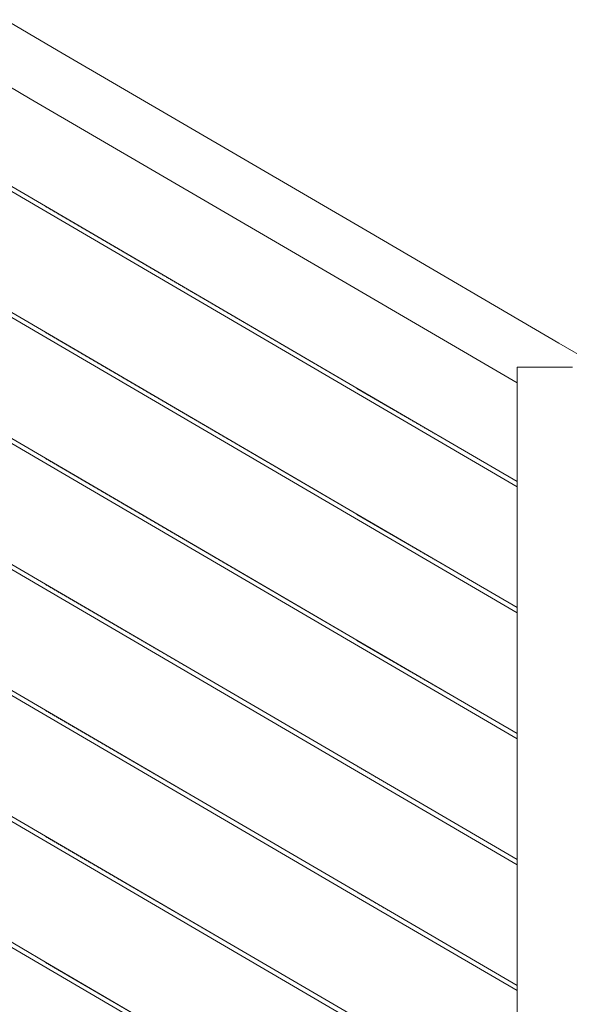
# Model space of a CAD drawing. Header units: millimetres. Extents: x -101298 to -58298, y 45839 to 66839.
# Tile 52 of 124: x -83509 to -83015, y 54715 to 55601. Entities that reach past the tile are written whole.
import ezdxf

# ---------------------------------------------------------------- set-up
doc = ezdxf.new("R2010")
doc.units = ezdxf.units.MM
doc.header["$MEASUREMENT"] = 0
doc.linetypes.add('Wipeout_Contour', pattern=[1000, 0, -1000])
doc.layers.add('Nowe_Konstrukcja - Schody', color=7, linetype='Continuous')
doc.layers.add('Nowe_Konstrukcja - Ściany zew', color=7, linetype='Continuous')
doc.layers.add('Nowe_Konstrukcja - Schody_Nr_pióra__101', color=250, linetype='Continuous', lineweight=13, true_color=0x333333)

msp = doc.modelspace()

# ---------------------------------------------------------------- wipeouts: each hides what was drawn before it
at = {"color": 254, "linetype": 'Wipeout_Contour', "lineweight": 0, "ltscale": 299263.062605}
msp.add_wipeout([(-83032.44, 55296.49), (-83037.26, 55288.23), (-83018.3, 55288.23)], dxfattribs=at).dxf.layer = 'Nowe_Konstrukcja - Schody'
at = {"color": 254, "linetype": 'Wipeout_Contour', "lineweight": 0, "ltscale": 3609907.870501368}
msp.add_wipeout([(-84577.26, 55341.39), (-84638.23, 55305.76), (-84607.26, 55305.76), (-84607.26, 55245.76), (-84637.26, 55245.76), (-84637.26, 55142.13), (-84327.26, 55142.13), (-84327.26, 55082.13), (-84357.26, 55082.13), (-84357.26, 54978.49), (-84047.26, 54978.49), (-84047.26, 54918.49), (-84077.26, 54918.49), (-84077.26, 54814.85), (-83767.26, 54814.85), (-83767.26, 54754.85), (-83797.26, 54754.85), (-83797.26, 54651.22), (-83487.26, 54651.22), (-83487.26, 54591.22), (-83517.26, 54591.22), (-83517.26, 54487.58), (-83207.26, 54487.58), (-83207.26, 54427.58), (-83237.26, 54427.58), (-83237.26, 54323.95), (-83062.26, 54323.95), (-83062.26, 54500.53), (-83488.27, 54749.49), (-83768.27, 54913.13), (-83962.26, 55026.5), (-83962.26, 54814.86), (-84012.26, 54814.86), (-84012.26, 55055.72), (-84328.27, 55240.4), (-84539.17, 55363.65)], dxfattribs=at).dxf.layer = 'Nowe_Konstrukcja - Ściany zew'

# ---------------------------------------------------------------- next in the draw order: wipeouts: each hides what was drawn before it
at = {"color": 254, "linetype": 'Wipeout_Contour', "lineweight": 0, "ltscale": 698006.177791}
msp.add_wipeout([(-83032.44, 55296.49), (-83018.3, 55288.23), (-83012.26, 55288.23), (-83012.26, 55284.7), (-82922.44, 55232.21), (-82918.34, 55239.21), (-83028.34, 55303.49)], dxfattribs=at).dxf.layer = 'Nowe_Konstrukcja - Schody'
at = {"color": 254, "linetype": 'Wipeout_Contour', "lineweight": 0, "ltscale": 800720.237651}
msp.add_wipeout([(-83962.26, 55257.8), (-83766.25, 55143.25), (-83486.25, 54979.61), (-83062.26, 54731.83), (-83062.26, 54840.53), (-83488.27, 55089.49), (-83768.27, 55253.13), (-83962.26, 55366.5)], dxfattribs=at).dxf.layer = 'Nowe_Konstrukcja - Ściany zew'

# ---------------------------------------------------------------- next in the draw order: wipeouts: each hides what was drawn before it
at = {"color": 254, "linetype": 'Wipeout_Contour', "lineweight": 0, "ltscale": 398788.758682}
msp.add_wipeout([(-82918.34, 55239.21), (-82915.61, 55243.89), (-83025.61, 55308.17), (-83028.34, 55303.49)], dxfattribs=at).dxf.layer = 'Nowe_Konstrukcja - Schody'
at = {"color": 254, "linetype": 'Wipeout_Contour', "lineweight": 0, "ltscale": 902972.924659}
msp.add_wipeout([(-83957.39, 55703.65), (-83962.26, 55700.8), (-83962.26, 55597.8), (-83766.25, 55483.25), (-83486.25, 55319.61), (-83062.26, 55071.83), (-83062.26, 55180.53), (-83488.27, 55429.49), (-83768.27, 55593.13)], dxfattribs=at).dxf.layer = 'Nowe_Konstrukcja - Ściany zew'

# ---------------------------------------------------------------- next in the draw order: wipeouts: each hides what was drawn before it
at = {"color": 254, "linetype": 'Wipeout_Contour', "lineweight": 0, "ltscale": 398789.619064}
msp.add_wipeout([(-82915.61, 55243.89), (-82914.65, 55245.53), (-83024.65, 55309.82), (-83025.61, 55308.17)], dxfattribs=at).dxf.layer = 'Nowe_Konstrukcja - Schody'
at = {"color": 254, "linetype": 'Wipeout_Contour', "lineweight": 0, "ltscale": 1001311.384778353}
msp.add_wipeout([(-83962.26, 55593.17), (-83962.26, 55484.47), (-83766.25, 55369.92), (-83486.25, 55206.28), (-83206.25, 55042.64), (-83062.26, 54958.49), (-83062.26, 55067.19), (-83208.27, 55152.52), (-83488.27, 55316.16), (-83768.27, 55479.8)], dxfattribs=at).dxf.layer = 'Nowe_Konstrukcja - Ściany zew'

# ---------------------------------------------------------------- next in the draw order: wipeouts: each hides what was drawn before it
at = {"color": 254, "linetype": 'Wipeout_Contour', "lineweight": 0, "ltscale": 899301.103644}
msp.add_wipeout([(-83962.26, 55139.83), (-83962.26, 55031.13), (-83766.25, 54916.58), (-83486.25, 54752.95), (-83062.26, 54505.16), (-83062.26, 54613.86), (-83208.27, 54699.19), (-83488.27, 54862.83), (-83768.27, 55026.46)], dxfattribs=at).dxf.layer = 'Nowe_Konstrukcja - Ściany zew'

# ---------------------------------------------------------------- next in the draw order: wipeouts: each hides what was drawn before it
at = {"color": 254, "linetype": 'Wipeout_Contour', "lineweight": 0, "ltscale": 801219.564267}
msp.add_wipeout([(-83768.27, 55366.46), (-83962.26, 55479.83), (-83962.26, 55371.13), (-83766.25, 55256.58), (-83486.25, 55092.95), (-83062.26, 54845.16), (-83062.26, 54953.86), (-83488.27, 55202.83)], dxfattribs=at).dxf.layer = 'Nowe_Konstrukcja - Ściany zew'

# ---------------------------------------------------------------- next in the draw order: wipeouts: each hides what was drawn before it
at = {"color": 254, "linetype": 'Wipeout_Contour', "lineweight": 0, "ltscale": 800221.626856}
msp.add_wipeout([(-83768.27, 55139.8), (-83962.26, 55253.17), (-83962.26, 55144.47), (-83766.25, 55029.92), (-83486.25, 54866.28), (-83062.26, 54618.49), (-83062.26, 54727.19), (-83488.27, 54976.16)], dxfattribs=at).dxf.layer = 'Nowe_Konstrukcja - Ściany zew'

# ---------------------------------------------------------------- next in the draw order: wipeouts: each hides what was drawn before it
at = {"color": 254, "linetype": 'Wipeout_Contour', "lineweight": 0, "ltscale": 398707.753269}
msp.add_wipeout([(-83208.27, 54585.86), (-83207.98, 54586.36), (-83487.98, 54750), (-83488.27, 54749.49)], dxfattribs=at).dxf.layer = 'Nowe_Konstrukcja - Schody'
at = {"color": 254, "linetype": 'Wipeout_Contour', "lineweight": 0, "ltscale": 601068.340228}
msp.add_wipeout([(-83877.52, 55750.33), (-83953.43, 55705.97), (-83486.25, 55432.95), (-83206.25, 55269.31), (-83062.26, 55185.16), (-83062.26, 55273.89)], dxfattribs=at).dxf.layer = 'Nowe_Konstrukcja - Ściany zew'

# ---------------------------------------------------------------- next in the draw order: wipeouts: each hides what was drawn before it
at = {"color": 254, "linetype": 'Wipeout_Contour', "lineweight": 0, "ltscale": 399455.637339}
msp.add_wipeout([(-83219.88, 55366), (-83062.26, 55273.89), (-83062.26, 55276.09), (-83218.92, 55367.64)], dxfattribs=at).dxf.layer = 'Nowe_Konstrukcja - Schody'
at = {"color": 254, "linetype": 'Wipeout_Contour', "lineweight": 0, "ltscale": 398708.251758}
msp.add_wipeout([(-83207.26, 54587.58), (-83206.55, 54588.8), (-83486.55, 54752.44), (-83487.26, 54751.22)], dxfattribs=at).dxf.layer = 'Nowe_Konstrukcja - Schody'

# ---------------------------------------------------------------- next in the draw order: wipeouts: each hides what was drawn before it
at = {"color": 254, "linetype": 'Wipeout_Contour', "lineweight": 0, "ltscale": 399460.777503}
msp.add_wipeout([(-83218.92, 55367.64), (-83062.26, 55276.09), (-83062.26, 55282.37), (-83216.18, 55372.32)], dxfattribs=at).dxf.layer = 'Nowe_Konstrukcja - Schody'
at = {"color": 254, "linetype": 'Wipeout_Contour', "lineweight": 0, "ltscale": 398708.458279}
msp.add_wipeout([(-83206.55, 54588.8), (-83206.25, 54589.31), (-83486.25, 54752.95), (-83486.55, 54752.44)], dxfattribs=at).dxf.layer = 'Nowe_Konstrukcja - Schody'

# ---------------------------------------------------------------- next in the draw order: wipeouts: each hides what was drawn before it
at = {"color": 254, "linetype": 'Wipeout_Contour', "lineweight": 0, "ltscale": 499243.765089}
msp.add_wipeout([(-83216.18, 55372.32), (-83062.26, 55282.37), (-83062.26, 55288.23), (-83056.22, 55288.23), (-83212.09, 55379.32)], dxfattribs=at).dxf.layer = 'Nowe_Konstrukcja - Schody'
at = {"color": 254, "linetype": 'Wipeout_Contour', "lineweight": 0, "ltscale": 400003.269875}
msp.add_wipeout([(-83488.27, 54749.49), (-83487.98, 54750), (-83767.98, 54913.63), (-83768.27, 54913.13)], dxfattribs=at).dxf.layer = 'Nowe_Konstrukcja - Schody'

# ---------------------------------------------------------------- next in the draw order: wipeouts: each hides what was drawn before it
at = {"color": 254, "linetype": 'Wipeout_Contour', "lineweight": 0, "ltscale": 400466.538486}
msp.add_wipeout([(-83219.88, 55366), (-83218.92, 55367.64), (-83498.92, 55531.28), (-83499.88, 55529.63)], dxfattribs=at).dxf.layer = 'Nowe_Konstrukcja - Schody'
at = {"color": 254, "linetype": 'Wipeout_Contour', "lineweight": 0, "ltscale": 399446.59804}
msp.add_wipeout([(-83207.26, 55387.58), (-83212.09, 55379.32), (-83056.22, 55288.23), (-83037.26, 55288.23)], dxfattribs=at).dxf.layer = 'Nowe_Konstrukcja - Schody'
at = {"color": 254, "linetype": 'Wipeout_Contour', "lineweight": 0, "ltscale": 400003.766751}
msp.add_wipeout([(-83487.26, 54751.22), (-83486.55, 54752.44), (-83766.55, 54916.08), (-83767.26, 54914.86)], dxfattribs=at).dxf.layer = 'Nowe_Konstrukcja - Schody'

# ---------------------------------------------------------------- next in the draw order: wipeouts: each hides what was drawn before it
at = {"color": 254, "linetype": 'Wipeout_Contour', "lineweight": 0, "ltscale": 400467.38913}
msp.add_wipeout([(-83218.92, 55367.64), (-83216.18, 55372.32), (-83496.18, 55535.96), (-83498.92, 55531.28)], dxfattribs=at).dxf.layer = 'Nowe_Konstrukcja - Schody'
at = {"color": 254, "linetype": 'Wipeout_Contour', "lineweight": 0, "ltscale": 399432.605701}
msp.add_wipeout([(-83037.26, 55288.23), (-83032.44, 55296.49), (-83202.44, 55395.84), (-83207.26, 55387.58)], dxfattribs=at).dxf.layer = 'Nowe_Konstrukcja - Schody'
at = {"color": 254, "linetype": 'Wipeout_Contour', "lineweight": 0, "ltscale": 400003.972603}
msp.add_wipeout([(-83486.55, 54752.44), (-83486.25, 54752.95), (-83766.25, 54916.58), (-83766.55, 54916.08)], dxfattribs=at).dxf.layer = 'Nowe_Konstrukcja - Schody'

# ---------------------------------------------------------------- next in the draw order: wipeouts: each hides what was drawn before it
at = {"color": 254, "linetype": 'Wipeout_Contour', "lineweight": 0, "ltscale": 400468.962209}
msp.add_wipeout([(-83216.18, 55372.32), (-83212.09, 55379.32), (-83492.09, 55542.96), (-83496.18, 55535.96)], dxfattribs=at).dxf.layer = 'Nowe_Konstrukcja - Schody'
at = {"color": 254, "linetype": 'Wipeout_Contour', "lineweight": 0, "ltscale": 399434.67517}
msp.add_wipeout([(-83032.44, 55296.49), (-83028.34, 55303.49), (-83198.34, 55402.85), (-83202.44, 55395.84)], dxfattribs=at).dxf.layer = 'Nowe_Konstrukcja - Schody'
at = {"color": 254, "linetype": 'Wipeout_Contour', "lineweight": 0, "ltscale": 397976.017969}
msp.add_wipeout([(-83062.26, 55288.23), (-83062.26, 54323.95), (-83012.26, 54323.95), (-83012.26, 55288.23)], dxfattribs=at).dxf.layer = 'Nowe_Konstrukcja - Schody'
at = {"color": 254, "linetype": 'Wipeout_Contour', "lineweight": 0, "ltscale": 398956.564576}
msp.add_wipeout([(-83208.27, 54699.19), (-83207.98, 54699.7), (-83487.98, 54863.33), (-83488.27, 54862.83)], dxfattribs=at).dxf.layer = 'Nowe_Konstrukcja - Schody'

# ---------------------------------------------------------------- next in the draw order: linework, layer by layer
at = {"layer": 'Nowe_Konstrukcja - Schody_Nr_pióra__101', "color": 250, "linetype": 'Continuous', "lineweight": 13, "true_color": 0x333333}
msp.add_line((-83062.26, 55288.23), (-83012.26, 55288.23), dxfattribs=at)

# ---------------------------------------------------------------- next in the draw order: wipeouts: each hides what was drawn before it
at = {"color": 254, "linetype": 'Wipeout_Contour', "lineweight": 0, "ltscale": 401761.597129}
msp.add_wipeout([(-83499.88, 55529.63), (-83498.92, 55531.28), (-83778.92, 55694.91), (-83779.88, 55693.27)], dxfattribs=at).dxf.layer = 'Nowe_Konstrukcja - Schody'
at = {"color": 254, "linetype": 'Wipeout_Contour', "lineweight": 0, "ltscale": 400471.020144}
msp.add_wipeout([(-83212.09, 55379.32), (-83207.26, 55387.58), (-83487.26, 55551.22), (-83492.09, 55542.96)], dxfattribs=at).dxf.layer = 'Nowe_Konstrukcja - Schody'
at = {"color": 254, "linetype": 'Wipeout_Contour', "lineweight": 0, "ltscale": 399436.261075}
msp.add_wipeout([(-83028.34, 55303.49), (-83025.61, 55308.17), (-83195.61, 55407.52), (-83198.34, 55402.85)], dxfattribs=at).dxf.layer = 'Nowe_Konstrukcja - Schody'
at = {"color": 254, "linetype": 'Wipeout_Contour', "lineweight": 0, "ltscale": 398957.072228}
msp.add_wipeout([(-83207.26, 54700.92), (-83206.55, 54702.14), (-83486.55, 54865.77), (-83487.26, 54864.55)], dxfattribs=at).dxf.layer = 'Nowe_Konstrukcja - Schody'

# ---------------------------------------------------------------- next in the draw order: wipeouts: each hides what was drawn before it
at = {"color": 254, "linetype": 'Wipeout_Contour', "lineweight": 0, "ltscale": 401762.445032}
msp.add_wipeout([(-83498.92, 55531.28), (-83496.18, 55535.96), (-83776.18, 55699.59), (-83778.92, 55694.91)], dxfattribs=at).dxf.layer = 'Nowe_Konstrukcja - Schody'
at = {"color": 254, "linetype": 'Wipeout_Contour', "lineweight": 0, "ltscale": 400473.250983}
msp.add_wipeout([(-83207.26, 55387.58), (-83202.44, 55395.84), (-83482.44, 55559.48), (-83487.26, 55551.22)], dxfattribs=at).dxf.layer = 'Nowe_Konstrukcja - Schody'
at = {"color": 254, "linetype": 'Wipeout_Contour', "lineweight": 0, "ltscale": 399437.120063}
msp.add_wipeout([(-83025.61, 55308.17), (-83024.65, 55309.82), (-83194.65, 55409.17), (-83195.61, 55407.52)], dxfattribs=at).dxf.layer = 'Nowe_Konstrukcja - Schody'
at = {"color": 254, "linetype": 'Wipeout_Contour', "lineweight": 0, "ltscale": 398957.282544}
msp.add_wipeout([(-83206.55, 54702.14), (-83206.25, 54702.64), (-83486.25, 54866.28), (-83486.55, 54865.77)], dxfattribs=at).dxf.layer = 'Nowe_Konstrukcja - Schody'

# ---------------------------------------------------------------- next in the draw order: linework, layer by layer
at = {"layer": 'Nowe_Konstrukcja - Schody_Nr_pióra__101', "color": 250, "linetype": 'Continuous', "lineweight": 13, "true_color": 0x333333}
msp.add_line((-82914.65, 55245.53), (-83024.65, 55309.82), dxfattribs=at)

# ---------------------------------------------------------------- next in the draw order: wipeouts: each hides what was drawn before it
at = {"color": 254, "linetype": 'Wipeout_Contour', "lineweight": 0, "ltscale": 401764.013043}
msp.add_wipeout([(-83496.18, 55535.96), (-83492.09, 55542.96), (-83772.09, 55706.6), (-83776.18, 55699.59)], dxfattribs=at).dxf.layer = 'Nowe_Konstrukcja - Schody'
at = {"color": 254, "linetype": 'Wipeout_Contour', "lineweight": 0, "ltscale": 400475.315101}
msp.add_wipeout([(-83202.44, 55395.84), (-83198.34, 55402.85), (-83478.34, 55566.48), (-83482.44, 55559.48)], dxfattribs=at).dxf.layer = 'Nowe_Konstrukcja - Schody'
at = {"color": 254, "linetype": 'Wipeout_Contour', "lineweight": 0, "ltscale": 400252.017193}
msp.add_wipeout([(-83488.27, 54862.83), (-83487.98, 54863.33), (-83767.98, 55026.97), (-83768.27, 55026.46)], dxfattribs=at).dxf.layer = 'Nowe_Konstrukcja - Schody'
at = {"color": 254, "linetype": 'Wipeout_Contour', "lineweight": 0, "ltscale": 398220.646581}
msp.add_wipeout([(-83208.27, 54812.52), (-83062.26, 54727.19), (-83062.26, 54727.87), (-83207.98, 54813.03)], dxfattribs=at).dxf.layer = 'Nowe_Konstrukcja - Schody'

# ---------------------------------------------------------------- next in the draw order: wipeouts: each hides what was drawn before it
at = {"color": 254, "linetype": 'Wipeout_Contour', "lineweight": 0, "ltscale": 401766.064347}
msp.add_wipeout([(-83492.09, 55542.96), (-83487.26, 55551.22), (-83767.26, 55714.86), (-83772.09, 55706.6)], dxfattribs=at).dxf.layer = 'Nowe_Konstrukcja - Schody'
at = {"color": 254, "linetype": 'Wipeout_Contour', "lineweight": 0, "ltscale": 400476.896905}
msp.add_wipeout([(-83198.34, 55402.85), (-83195.61, 55407.52), (-83475.61, 55571.16), (-83478.34, 55566.48)], dxfattribs=at).dxf.layer = 'Nowe_Konstrukcja - Schody'
at = {"color": 254, "linetype": 'Wipeout_Contour', "lineweight": 0, "ltscale": 400252.523203}
msp.add_wipeout([(-83487.26, 54864.55), (-83486.55, 54865.77), (-83766.55, 55029.41), (-83767.26, 55028.19)], dxfattribs=at).dxf.layer = 'Nowe_Konstrukcja - Schody'
at = {"color": 254, "linetype": 'Wipeout_Contour', "lineweight": 0, "ltscale": 398223.986378}
msp.add_wipeout([(-83207.26, 54814.25), (-83062.26, 54729.51), (-83062.26, 54731.15), (-83206.55, 54815.47)], dxfattribs=at).dxf.layer = 'Nowe_Konstrukcja - Schody'

# ---------------------------------------------------------------- next in the draw order: wipeouts: each hides what was drawn before it
at = {"color": 254, "linetype": 'Wipeout_Contour', "lineweight": 0, "ltscale": 401768.287999}
msp.add_wipeout([(-83487.26, 55551.22), (-83482.44, 55559.48), (-83762.44, 55723.12), (-83767.26, 55714.86)], dxfattribs=at).dxf.layer = 'Nowe_Konstrukcja - Schody'
at = {"color": 254, "linetype": 'Wipeout_Contour', "lineweight": 0, "ltscale": 400477.753672}
msp.add_wipeout([(-83195.61, 55407.52), (-83194.65, 55409.17), (-83474.65, 55572.8), (-83475.61, 55571.16)], dxfattribs=at).dxf.layer = 'Nowe_Konstrukcja - Schody'
at = {"color": 254, "linetype": 'Wipeout_Contour', "lineweight": 0, "ltscale": 400252.732839}
msp.add_wipeout([(-83486.55, 54865.77), (-83486.25, 54866.28), (-83766.25, 55029.92), (-83766.55, 55029.41)], dxfattribs=at).dxf.layer = 'Nowe_Konstrukcja - Schody'
at = {"color": 254, "linetype": 'Wipeout_Contour', "lineweight": 0, "ltscale": 398225.364205}
msp.add_wipeout([(-83206.55, 54815.47), (-83062.26, 54731.15), (-83062.26, 54731.83), (-83206.25, 54815.98)], dxfattribs=at).dxf.layer = 'Nowe_Konstrukcja - Schody'

# ---------------------------------------------------------------- next in the draw order: linework, layer by layer
at = {"layer": 'Nowe_Konstrukcja - Schody_Nr_pióra__101', "color": 250, "linetype": 'Continuous', "lineweight": 13, "true_color": 0x333333}
for p, q in [((-83024.65, 55309.82), (-83194.65, 55409.17)), ((-83208.27, 54585.86), (-83488.27, 54749.49)), ((-83206.25, 54589.31), (-83486.25, 54752.95))]:
    msp.add_line(p, q, dxfattribs=at)

# ---------------------------------------------------------------- next in the draw order: wipeouts: each hides what was drawn before it
at = {"color": 254, "linetype": 'Wipeout_Contour', "lineweight": 0, "ltscale": 401770.345466}
msp.add_wipeout([(-83482.44, 55559.48), (-83478.34, 55566.48), (-83758.34, 55730.12), (-83762.44, 55723.12)], dxfattribs=at).dxf.layer = 'Nowe_Konstrukcja - Schody'
at = {"color": 254, "linetype": 'Wipeout_Contour', "lineweight": 0, "ltscale": 399205.735608}
msp.add_wipeout([(-83208.27, 54812.52), (-83207.98, 54813.03), (-83487.98, 54976.66), (-83488.27, 54976.16)], dxfattribs=at).dxf.layer = 'Nowe_Konstrukcja - Schody'

# ---------------------------------------------------------------- next in the draw order: wipeouts: each hides what was drawn before it
at = {"color": 254, "linetype": 'Wipeout_Contour', "lineweight": 0, "ltscale": 401771.922174}
msp.add_wipeout([(-83478.34, 55566.48), (-83475.61, 55571.16), (-83755.61, 55734.8), (-83758.34, 55730.12)], dxfattribs=at).dxf.layer = 'Nowe_Konstrukcja - Schody'
at = {"color": 254, "linetype": 'Wipeout_Contour', "lineweight": 0, "ltscale": 399206.252412}
msp.add_wipeout([(-83207.26, 54814.25), (-83206.55, 54815.47), (-83486.55, 54979.11), (-83487.26, 54977.89)], dxfattribs=at).dxf.layer = 'Nowe_Konstrukcja - Schody'

# ---------------------------------------------------------------- next in the draw order: wipeouts: each hides what was drawn before it
at = {"color": 254, "linetype": 'Wipeout_Contour', "lineweight": 0, "ltscale": 401772.77618}
msp.add_wipeout([(-83475.61, 55571.16), (-83474.65, 55572.8), (-83754.65, 55736.44), (-83755.61, 55734.8)], dxfattribs=at).dxf.layer = 'Nowe_Konstrukcja - Schody'
at = {"color": 254, "linetype": 'Wipeout_Contour', "lineweight": 0, "ltscale": 399206.466518}
msp.add_wipeout([(-83206.55, 54815.47), (-83206.25, 54815.98), (-83486.25, 54979.61), (-83486.55, 54979.11)], dxfattribs=at).dxf.layer = 'Nowe_Konstrukcja - Schody'

# ---------------------------------------------------------------- next in the draw order: linework, layer by layer
at = {"layer": 'Nowe_Konstrukcja - Schody_Nr_pióra__101', "color": 250, "linetype": 'Continuous', "lineweight": 13, "true_color": 0x333333}
for p, q in [((-83488.27, 54749.49), (-83768.27, 54913.13)), ((-83486.25, 54752.95), (-83766.25, 54916.58)), ((-83062.26, 54727.19), (-83208.27, 54812.52)), ((-83062.26, 54731.83), (-83206.25, 54815.98))]:
    msp.add_line(p, q, dxfattribs=at)

# ---------------------------------------------------------------- next in the draw order: wipeouts: each hides what was drawn before it
at = {"color": 254, "linetype": 'Wipeout_Contour', "lineweight": 0, "ltscale": 400501.123152}
msp.add_wipeout([(-83488.27, 54976.16), (-83487.98, 54976.66), (-83767.98, 55140.3), (-83768.27, 55139.8)], dxfattribs=at).dxf.layer = 'Nowe_Konstrukcja - Schody'
at = {"color": 254, "linetype": 'Wipeout_Contour', "lineweight": 0, "ltscale": 398470.227221}
msp.add_wipeout([(-83208.27, 54925.86), (-83062.26, 54840.53), (-83062.26, 54841.2), (-83207.98, 54926.36)], dxfattribs=at).dxf.layer = 'Nowe_Konstrukcja - Schody'

# ---------------------------------------------------------------- next in the draw order: wipeouts: each hides what was drawn before it
at = {"color": 254, "linetype": 'Wipeout_Contour', "lineweight": 0, "ltscale": 400501.638285}
msp.add_wipeout([(-83487.26, 54977.89), (-83486.55, 54979.11), (-83766.55, 55142.74), (-83767.26, 55141.52)], dxfattribs=at).dxf.layer = 'Nowe_Konstrukcja - Schody'
at = {"color": 254, "linetype": 'Wipeout_Contour', "lineweight": 0, "ltscale": 398473.576033}
msp.add_wipeout([(-83207.26, 54927.58), (-83062.26, 54842.84), (-83062.26, 54844.48), (-83206.55, 54928.8)], dxfattribs=at).dxf.layer = 'Nowe_Konstrukcja - Schody'

# ---------------------------------------------------------------- next in the draw order: wipeouts: each hides what was drawn before it
at = {"color": 254, "linetype": 'Wipeout_Contour', "lineweight": 0, "ltscale": 400501.8517}
msp.add_wipeout([(-83486.55, 54979.11), (-83486.25, 54979.61), (-83766.25, 55143.25), (-83766.55, 55142.74)], dxfattribs=at).dxf.layer = 'Nowe_Konstrukcja - Schody'
at = {"color": 254, "linetype": 'Wipeout_Contour', "lineweight": 0, "ltscale": 398474.957594}
msp.add_wipeout([(-83206.55, 54928.8), (-83062.26, 54844.48), (-83062.26, 54845.16), (-83206.25, 54929.31)], dxfattribs=at).dxf.layer = 'Nowe_Konstrukcja - Schody'

# ---------------------------------------------------------------- next in the draw order: linework, layer by layer
at = {"layer": 'Nowe_Konstrukcja - Schody_Nr_pióra__101', "color": 250, "linetype": 'Continuous', "lineweight": 13, "true_color": 0x333333}
for p, q in [((-83206.25, 54702.64), (-83486.25, 54866.28)), ((-83208.27, 54699.19), (-83488.27, 54862.83))]:
    msp.add_line(p, q, dxfattribs=at)

# ---------------------------------------------------------------- next in the draw order: wipeouts: each hides what was drawn before it
at = {"color": 254, "linetype": 'Wipeout_Contour', "lineweight": 0, "ltscale": 399455.265693}
msp.add_wipeout([(-83208.27, 54925.86), (-83207.98, 54926.36), (-83487.98, 55090), (-83488.27, 55089.49)], dxfattribs=at).dxf.layer = 'Nowe_Konstrukcja - Schody'

# ---------------------------------------------------------------- next in the draw order: wipeouts: each hides what was drawn before it
at = {"color": 254, "linetype": 'Wipeout_Contour', "lineweight": 0, "ltscale": 399455.791635}
msp.add_wipeout([(-83207.26, 54927.58), (-83206.55, 54928.8), (-83486.55, 55092.44), (-83487.26, 55091.22)], dxfattribs=at).dxf.layer = 'Nowe_Konstrukcja - Schody'

# ---------------------------------------------------------------- next in the draw order: wipeouts: each hides what was drawn before it
at = {"color": 254, "linetype": 'Wipeout_Contour', "lineweight": 0, "ltscale": 399456.009528}
msp.add_wipeout([(-83206.55, 54928.8), (-83206.25, 54929.31), (-83486.25, 55092.95), (-83486.55, 55092.44)], dxfattribs=at).dxf.layer = 'Nowe_Konstrukcja - Schody'

# ---------------------------------------------------------------- next in the draw order: linework, layer by layer
at = {"layer": 'Nowe_Konstrukcja - Schody_Nr_pióra__101', "color": 250, "linetype": 'Continuous', "lineweight": 13, "true_color": 0x333333}
for p, q in [((-83488.27, 54862.83), (-83768.27, 55026.46)), ((-83486.25, 54866.28), (-83766.25, 55029.92)), ((-83062.26, 54845.16), (-83206.25, 54929.31)), ((-83062.26, 54840.53), (-83208.27, 54925.86))]:
    msp.add_line(p, q, dxfattribs=at)

# ---------------------------------------------------------------- next in the draw order: wipeouts: each hides what was drawn before it
at = {"color": 254, "linetype": 'Wipeout_Contour', "lineweight": 0, "ltscale": 400750.587084}
msp.add_wipeout([(-83488.27, 55089.49), (-83487.98, 55090), (-83767.98, 55253.63), (-83768.27, 55253.13)], dxfattribs=at).dxf.layer = 'Nowe_Konstrukcja - Schody'
at = {"color": 254, "linetype": 'Wipeout_Contour', "lineweight": 0, "ltscale": 398720.167061}
msp.add_wipeout([(-83208.27, 55039.19), (-83062.26, 54953.86), (-83062.26, 54954.54), (-83207.98, 55039.7)], dxfattribs=at).dxf.layer = 'Nowe_Konstrukcja - Schody'

# ---------------------------------------------------------------- next in the draw order: wipeouts: each hides what was drawn before it
at = {"color": 254, "linetype": 'Wipeout_Contour', "lineweight": 0, "ltscale": 400751.111328}
msp.add_wipeout([(-83487.26, 55091.22), (-83486.55, 55092.44), (-83766.55, 55256.08), (-83767.26, 55254.86)], dxfattribs=at).dxf.layer = 'Nowe_Konstrukcja - Schody'
at = {"color": 254, "linetype": 'Wipeout_Contour', "lineweight": 0, "ltscale": 398723.524876}
msp.add_wipeout([(-83207.26, 55040.92), (-83062.26, 54956.18), (-83062.26, 54957.81), (-83206.55, 55042.14)], dxfattribs=at).dxf.layer = 'Nowe_Konstrukcja - Schody'

# ---------------------------------------------------------------- next in the draw order: wipeouts: each hides what was drawn before it
at = {"color": 254, "linetype": 'Wipeout_Contour', "lineweight": 0, "ltscale": 400751.328516}
msp.add_wipeout([(-83486.55, 55092.44), (-83486.25, 55092.95), (-83766.25, 55256.58), (-83766.55, 55256.08)], dxfattribs=at).dxf.layer = 'Nowe_Konstrukcja - Schody'
at = {"color": 254, "linetype": 'Wipeout_Contour', "lineweight": 0, "ltscale": 398724.910164}
msp.add_wipeout([(-83206.55, 55042.14), (-83062.26, 54957.81), (-83062.26, 54958.49), (-83206.25, 55042.64)], dxfattribs=at).dxf.layer = 'Nowe_Konstrukcja - Schody'

# ---------------------------------------------------------------- next in the draw order: linework, layer by layer
at = {"layer": 'Nowe_Konstrukcja - Schody_Nr_pióra__101', "color": 250, "linetype": 'Continuous', "lineweight": 13, "true_color": 0x333333}
for p, q in [((-83206.25, 54815.98), (-83486.25, 54979.61)), ((-83208.27, 54812.52), (-83488.27, 54976.16))]:
    msp.add_line(p, q, dxfattribs=at)

# ---------------------------------------------------------------- next in the draw order: wipeouts: each hides what was drawn before it
at = {"color": 254, "linetype": 'Wipeout_Contour', "lineweight": 0, "ltscale": 399705.154157}
msp.add_wipeout([(-83208.27, 55039.19), (-83207.98, 55039.7), (-83487.98, 55203.33), (-83488.27, 55202.83)], dxfattribs=at).dxf.layer = 'Nowe_Konstrukcja - Schody'

# ---------------------------------------------------------------- next in the draw order: wipeouts: each hides what was drawn before it
at = {"color": 254, "linetype": 'Wipeout_Contour', "lineweight": 0, "ltscale": 399705.689227}
msp.add_wipeout([(-83207.26, 55040.92), (-83206.55, 55042.14), (-83486.55, 55205.77), (-83487.26, 55204.55)], dxfattribs=at).dxf.layer = 'Nowe_Konstrukcja - Schody'

# ---------------------------------------------------------------- next in the draw order: wipeouts: each hides what was drawn before it
at = {"color": 254, "linetype": 'Wipeout_Contour', "lineweight": 0, "ltscale": 399705.9109}
msp.add_wipeout([(-83206.55, 55042.14), (-83206.25, 55042.64), (-83486.25, 55206.28), (-83486.55, 55205.77)], dxfattribs=at).dxf.layer = 'Nowe_Konstrukcja - Schody'

# ---------------------------------------------------------------- next in the draw order: linework, layer by layer
at = {"layer": 'Nowe_Konstrukcja - Schody_Nr_pióra__101', "color": 250, "linetype": 'Continuous', "lineweight": 13, "true_color": 0x333333}
for p, q in [((-83488.27, 54976.16), (-83768.27, 55139.8)), ((-83486.25, 54979.61), (-83766.25, 55143.25)), ((-83062.26, 54958.49), (-83206.25, 55042.64)), ((-83062.26, 54953.86), (-83208.27, 55039.19))]:
    msp.add_line(p, q, dxfattribs=at)

# ---------------------------------------------------------------- next in the draw order: wipeouts: each hides what was drawn before it
at = {"color": 254, "linetype": 'Wipeout_Contour', "lineweight": 0, "ltscale": 401000.408321}
msp.add_wipeout([(-83488.27, 55202.83), (-83487.98, 55203.33), (-83767.98, 55366.97), (-83768.27, 55366.46)], dxfattribs=at).dxf.layer = 'Nowe_Konstrukcja - Schody'
at = {"color": 254, "linetype": 'Wipeout_Contour', "lineweight": 0, "ltscale": 398970.46542}
msp.add_wipeout([(-83208.27, 55152.52), (-83062.26, 55067.19), (-83062.26, 55067.87), (-83207.98, 55153.03)], dxfattribs=at).dxf.layer = 'Nowe_Konstrukcja - Schody'

# ---------------------------------------------------------------- next in the draw order: wipeouts: each hides what was drawn before it
at = {"color": 254, "linetype": 'Wipeout_Contour', "lineweight": 0, "ltscale": 401000.941663}
msp.add_wipeout([(-83487.26, 55204.55), (-83486.55, 55205.77), (-83766.55, 55369.41), (-83767.26, 55368.19)], dxfattribs=at).dxf.layer = 'Nowe_Konstrukcja - Schody'
at = {"color": 254, "linetype": 'Wipeout_Contour', "lineweight": 0, "ltscale": 398973.83223}
msp.add_wipeout([(-83207.26, 55154.25), (-83062.26, 55069.51), (-83062.26, 55071.15), (-83206.55, 55155.47)], dxfattribs=at).dxf.layer = 'Nowe_Konstrukcja - Schody'

# ---------------------------------------------------------------- next in the draw order: wipeouts: each hides what was drawn before it
at = {"color": 254, "linetype": 'Wipeout_Contour', "lineweight": 0, "ltscale": 401001.16262}
msp.add_wipeout([(-83486.55, 55205.77), (-83486.25, 55206.28), (-83766.25, 55369.92), (-83766.55, 55369.41)], dxfattribs=at).dxf.layer = 'Nowe_Konstrukcja - Schody'
at = {"color": 254, "linetype": 'Wipeout_Contour', "lineweight": 0, "ltscale": 398975.22124}
msp.add_wipeout([(-83206.55, 55155.47), (-83062.26, 55071.15), (-83062.26, 55071.83), (-83206.25, 55155.98)], dxfattribs=at).dxf.layer = 'Nowe_Konstrukcja - Schody'

# ---------------------------------------------------------------- next in the draw order: linework, layer by layer
at = {"layer": 'Nowe_Konstrukcja - Schody_Nr_pióra__101', "color": 250, "linetype": 'Continuous', "lineweight": 13, "true_color": 0x333333}
for p, q in [((-83208.27, 54925.86), (-83488.27, 55089.49)), ((-83206.25, 54929.31), (-83486.25, 55092.95))]:
    msp.add_line(p, q, dxfattribs=at)

# ---------------------------------------------------------------- next in the draw order: wipeouts: each hides what was drawn before it
at = {"color": 254, "linetype": 'Wipeout_Contour', "lineweight": 0, "ltscale": 399955.40033}
msp.add_wipeout([(-83208.27, 55152.52), (-83207.98, 55153.03), (-83487.98, 55316.66), (-83488.27, 55316.16)], dxfattribs=at).dxf.layer = 'Nowe_Konstrukcja - Schody'

# ---------------------------------------------------------------- next in the draw order: wipeouts: each hides what was drawn before it
at = {"color": 254, "linetype": 'Wipeout_Contour', "lineweight": 0, "ltscale": 399955.944515}
msp.add_wipeout([(-83207.26, 55154.25), (-83206.55, 55155.47), (-83486.55, 55319.11), (-83487.26, 55317.89)], dxfattribs=at).dxf.layer = 'Nowe_Konstrukcja - Schody'

# ---------------------------------------------------------------- next in the draw order: wipeouts: each hides what was drawn before it
at = {"color": 254, "linetype": 'Wipeout_Contour', "lineweight": 0, "ltscale": 399956.169964}
msp.add_wipeout([(-83206.55, 55155.47), (-83206.25, 55155.98), (-83486.25, 55319.61), (-83486.55, 55319.11)], dxfattribs=at).dxf.layer = 'Nowe_Konstrukcja - Schody'

# ---------------------------------------------------------------- next in the draw order: linework, layer by layer
at = {"layer": 'Nowe_Konstrukcja - Schody_Nr_pióra__101', "color": 250, "linetype": 'Continuous', "lineweight": 13, "true_color": 0x333333}
for p, q in [((-83486.25, 55092.95), (-83766.25, 55256.58)), ((-83488.27, 55089.49), (-83768.27, 55253.13)), ((-83062.26, 55067.19), (-83208.27, 55152.52)), ((-83062.26, 55071.83), (-83206.25, 55155.98))]:
    msp.add_line(p, q, dxfattribs=at)

# ---------------------------------------------------------------- next in the draw order: wipeouts: each hides what was drawn before it
at = {"color": 254, "linetype": 'Wipeout_Contour', "lineweight": 0, "ltscale": 401250.586194}
msp.add_wipeout([(-83488.27, 55316.16), (-83487.98, 55316.66), (-83767.98, 55480.3), (-83768.27, 55479.8)], dxfattribs=at).dxf.layer = 'Nowe_Konstrukcja - Schody'
at = {"color": 254, "linetype": 'Wipeout_Contour', "lineweight": 0, "ltscale": 399221.121638}
msp.add_wipeout([(-83208.27, 55265.86), (-83062.26, 55180.53), (-83062.26, 55181.2), (-83207.98, 55266.36)], dxfattribs=at).dxf.layer = 'Nowe_Konstrukcja - Schody'

# ---------------------------------------------------------------- next in the draw order: wipeouts: each hides what was drawn before it
at = {"color": 254, "linetype": 'Wipeout_Contour', "lineweight": 0, "ltscale": 401251.128624}
msp.add_wipeout([(-83487.26, 55317.89), (-83486.55, 55319.11), (-83766.55, 55482.74), (-83767.26, 55481.52)], dxfattribs=at).dxf.layer = 'Nowe_Konstrukcja - Schody'
at = {"color": 254, "linetype": 'Wipeout_Contour', "lineweight": 0, "ltscale": 399224.497414}
msp.add_wipeout([(-83207.26, 55267.58), (-83062.26, 55182.84), (-83062.26, 55184.48), (-83206.55, 55268.8)], dxfattribs=at).dxf.layer = 'Nowe_Konstrukcja - Schody'

# ---------------------------------------------------------------- next in the draw order: wipeouts: each hides what was drawn before it
at = {"color": 254, "linetype": 'Wipeout_Contour', "lineweight": 0, "ltscale": 401251.353345}
msp.add_wipeout([(-83486.55, 55319.11), (-83486.25, 55319.61), (-83766.25, 55483.25), (-83766.55, 55482.74)], dxfattribs=at).dxf.layer = 'Nowe_Konstrukcja - Schody'
at = {"color": 254, "linetype": 'Wipeout_Contour', "lineweight": 0, "ltscale": 399225.890147}
msp.add_wipeout([(-83206.55, 55268.8), (-83062.26, 55184.48), (-83062.26, 55185.16), (-83206.25, 55269.31)], dxfattribs=at).dxf.layer = 'Nowe_Konstrukcja - Schody'

# ---------------------------------------------------------------- next in the draw order: linework, layer by layer
at = {"layer": 'Nowe_Konstrukcja - Schody_Nr_pióra__101', "color": 250, "linetype": 'Continuous', "lineweight": 13, "true_color": 0x333333}
for p, q in [((-83062.26, 54323.95), (-83062.26, 55288.23)), ((-83208.27, 55039.19), (-83488.27, 55202.83)), ((-83206.25, 55042.64), (-83486.25, 55206.28))]:
    msp.add_line(p, q, dxfattribs=at)

# ---------------------------------------------------------------- next in the draw order: wipeouts: each hides what was drawn before it
at = {"color": 254, "linetype": 'Wipeout_Contour', "lineweight": 0, "ltscale": 400206.003539}
msp.add_wipeout([(-83208.27, 55265.86), (-83207.98, 55266.36), (-83487.98, 55430), (-83488.27, 55429.49)], dxfattribs=at).dxf.layer = 'Nowe_Konstrukcja - Schody'

# ---------------------------------------------------------------- next in the draw order: wipeouts: each hides what was drawn before it
at = {"color": 254, "linetype": 'Wipeout_Contour', "lineweight": 0, "ltscale": 400206.556828}
msp.add_wipeout([(-83207.26, 55267.58), (-83206.55, 55268.8), (-83486.55, 55432.44), (-83487.26, 55431.22)], dxfattribs=at).dxf.layer = 'Nowe_Konstrukcja - Schody'

# ---------------------------------------------------------------- next in the draw order: wipeouts: each hides what was drawn before it
at = {"color": 254, "linetype": 'Wipeout_Contour', "lineweight": 0, "ltscale": 400206.786048}
msp.add_wipeout([(-83206.55, 55268.8), (-83206.25, 55269.31), (-83486.25, 55432.95), (-83486.55, 55432.44)], dxfattribs=at).dxf.layer = 'Nowe_Konstrukcja - Schody'

# ---------------------------------------------------------------- next in the draw order: linework, layer by layer
at = {"layer": 'Nowe_Konstrukcja - Schody_Nr_pióra__101', "color": 250, "linetype": 'Continuous', "lineweight": 13, "true_color": 0x333333}
for p, q in [((-83194.65, 55409.17), (-83474.65, 55572.8)), ((-83486.25, 55206.28), (-83766.25, 55369.92)), ((-83488.27, 55202.83), (-83768.27, 55366.46)), ((-83062.26, 55273.89), (-83219.88, 55366)), ((-83208.27, 55152.52), (-83488.27, 55316.16)), ((-83206.25, 55155.98), (-83486.25, 55319.61)), ((-83062.26, 55180.53), (-83208.27, 55265.86)), ((-83062.26, 55185.16), (-83206.25, 55269.31))]:
    msp.add_line(p, q, dxfattribs=at)

# ---------------------------------------------------------------- next in the draw order: wipeouts: each hides what was drawn before it
at = {"color": 254, "linetype": 'Wipeout_Contour', "lineweight": 0, "ltscale": 401501.120038}
msp.add_wipeout([(-83488.27, 55429.49), (-83487.98, 55430), (-83767.98, 55593.63), (-83768.27, 55593.13)], dxfattribs=at).dxf.layer = 'Nowe_Konstrukcja - Schody'

# ---------------------------------------------------------------- next in the draw order: wipeouts: each hides what was drawn before it
at = {"color": 254, "linetype": 'Wipeout_Contour', "lineweight": 0, "ltscale": 401501.671543}
msp.add_wipeout([(-83487.26, 55431.22), (-83486.55, 55432.44), (-83766.55, 55596.08), (-83767.26, 55594.86)], dxfattribs=at).dxf.layer = 'Nowe_Konstrukcja - Schody'

# ---------------------------------------------------------------- next in the draw order: wipeouts: each hides what was drawn before it
at = {"color": 254, "linetype": 'Wipeout_Contour', "lineweight": 0, "ltscale": 401501.900023}
msp.add_wipeout([(-83486.55, 55432.44), (-83486.25, 55432.95), (-83766.25, 55596.58), (-83766.55, 55596.08)], dxfattribs=at).dxf.layer = 'Nowe_Konstrukcja - Schody'

# ---------------------------------------------------------------- next in the draw order: linework, layer by layer
at = {"layer": 'Nowe_Konstrukcja - Schody_Nr_pióra__101', "color": 250, "linetype": 'Continuous', "lineweight": 13, "true_color": 0x333333}
for p, q in [((-83474.65, 55572.8), (-83754.65, 55736.44)), ((-83499.88, 55529.63), (-83779.88, 55693.27)), ((-83488.27, 55429.49), (-83768.27, 55593.13)), ((-83486.25, 55432.95), (-83766.25, 55596.58)), ((-83219.88, 55366), (-83499.88, 55529.63)), ((-83488.27, 55316.16), (-83768.27, 55479.8)), ((-83486.25, 55319.61), (-83766.25, 55483.25)), ((-83206.25, 55269.31), (-83486.25, 55432.95)), ((-83208.27, 55265.86), (-83488.27, 55429.49))]:
    msp.add_line(p, q, dxfattribs=at)

doc.saveas('drawing.dxf')
